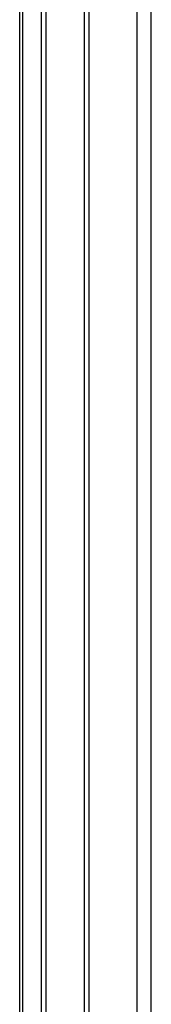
# Model space of a CAD drawing. Header units: inches. Extents: x 20 to 233, y 20 to 138.
# Tile 95 of 109: x 224.33 to 225.62, y 82.83 to 92.52. Entities that reach past the tile are written whole.
import ezdxf

# ---------------------------------------------------------------- set-up
doc = ezdxf.new("R2010")
doc.units = ezdxf.units.IN
doc.header["$MEASUREMENT"] = 0
doc.layers.add('Visible Edges(ANSI)', color=7, linetype='Continuous', lineweight=25)
doc.layers.add('Visible Tangent Edges(ANSI)', color=7, linetype='Continuous', lineweight=25)

msp = doc.modelspace()

# ---------------------------------------------------------------- linework, layer by layer
at = {"layer": 'Visible Edges(ANSI)'}
for p, q in [((224.3265, 64.5944), (224.3265, 102.432)), ((224.5361, 102.4106), (224.5361, 64.3271)), ((224.5842, 64.3548), (224.5842, 102.4383))]:
    msp.add_line(p, q, dxfattribs=at)
at = {"layer": 'Visible Tangent Edges(ANSI)'}
for p, q in [((225.4759, 103.1141), (225.4759, 64.0337)), ((225.6159, 64.0337), (225.6159, 103.1141)), ((224.9596, 102.7892), (224.9596, 64.9027)), ((225.0034, 102.7525), (225.0034, 64.9394)), ((224.3555, 64.4789), (224.3555, 102.4668))]:
    msp.add_line(p, q, dxfattribs=at)

doc.saveas('drawing.dxf')
